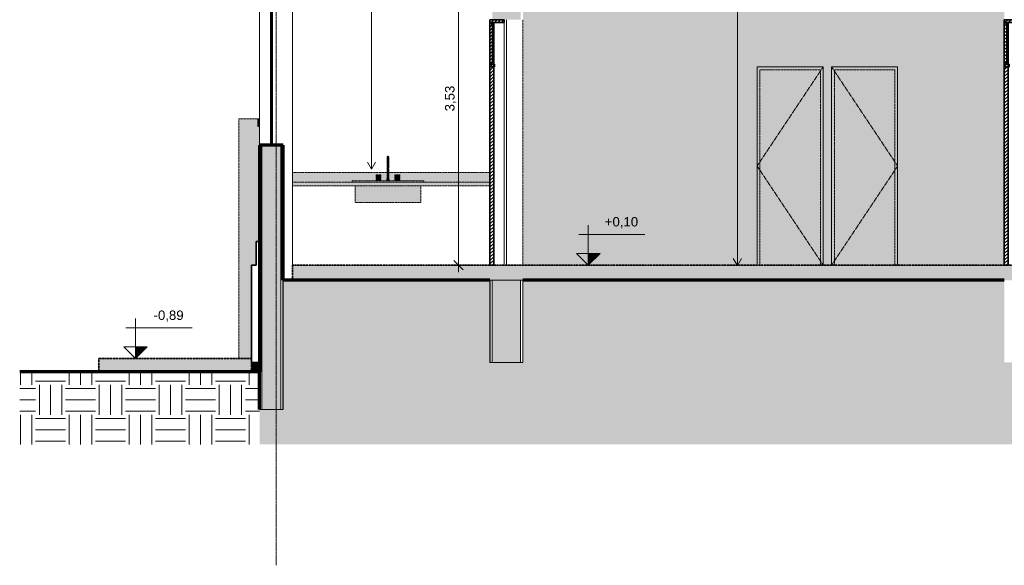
# Model space of a CAD drawing. Header units: millimetres. Extents: x -32613 to 52917, y -2150 to 8528.
# Tile 1 of 256: x -32613 to -22181, y -2150 to 3630. Entities that reach past the tile are written whole.
import ezdxf

# ---------------------------------------------------------------- set-up
doc = ezdxf.new("R2010")
doc.units = ezdxf.units.MM
doc.linetypes.add('_Tracejado médio', pattern=[4, 3, -1])
doc.linetypes.add('_Traço - ponto', pattern=[16, 12, -2, 0, -2])
for name, color, linetype, lineweight in [('A-ANNO-DIMS', 211, 'Continuous', 9), ('A-ANNO-DIMS-50', 211, 'Continuous', 9), ('A-DOOR', 31, 'Continuous', 25), ('A-DOOR-FRAM', 31, 'Continuous', 25), ('A-FLOR', 192, 'Continuous', 18), ('A-FLOR-PATT', 8, 'Continuous', 25), ('A-GENM', 13, 'Continuous', 18), ('A-GLAZ', 151, 'Continuous', 18), ('A-WALL', 113, 'Continuous', 25), ('A-WALL-PATT', 111, 'Continuous', 70), ('G-ANNO-DIMS', 111, 'Continuous', 9), ('G-ANNO-TEXT', 231, 'Continuous', 9), ('I-WALL', 2, 'Continuous', 25), ('P-SANR-FIXT', 6, 'Continuous', 25), ('Q-CASE', 31, 'Continuous', 25), ('S-GRID', 1, 'Continuous', 9)]:
    doc.layers.add(name, color=color, linetype=linetype, lineweight=lineweight)
doc.styles.add('Arial_3', font='arial.ttf', dxfattribs={"height": 100})
doc.dimstyles.new('Diagonal_-_2_0mm_Arial', dxfattribs={"dimscale": 304.8, "dimtxt": 102.02594, "dimasz": 0.328084, "dimexe": 0.246063, "dimexo": 0.0625, "dimgap": 0.024606, "dimtad": 1, "dimlfac": 0.001, "dimrnd": 0.01, "dimzin": 0, "dimdsep": 46, "dimtxsty": 'Arial_3', "dimblk1": 'OBLIQUE', "dimblk2": 'OBLIQUE', "dimsah": 1, "dimcen": 0.09, "dimdle": 0.246063, "dimadec": 0, "dimazin": 0, "dimtfac": 1, "dimtdec": 4, "dimtix": 1, "dimtmove": 0, "dimatfit": 3, "dimfxl": 0.492126, "dimfxlon": 1, "dimtvp": 1, "dimtolj": 1, "dimtzin": 0, "dimarcsym": 2})
pattern_1 = [(45, (-13711.87, 3294.04), (-17.67767, 17.67767), [])]
pattern_2 = [(0, (-13711.87, 3294.04), (317.5, 317.5), [317.5, -317.5]), (0, (-13711.87, 3413.1), (317.5, 317.5), [317.5, -317.5]), (0, (-13711.87, 3532.16), (317.5, 317.5), [317.5, -317.5]), (90, (-13672.18, 3571.85), (-317.5, 317.5), [317.5, -317.5]), (90, (-13553.12, 3571.85), (-317.5, 317.5), [317.5, -317.5]), (90, (-13434.06, 3571.85), (-317.5, 317.5), [317.5, -317.5])]

# ---------------------------------------------------------------- blocks, each defined once
blk = doc.blocks.new('PORTA - Simples - 0_70 x 2_10-3911888-CORTE A - MANTER _ DEMOLIR')
at = {"layer": 'A-DOOR', "linetype": '_Tracejado médio', "lineweight": 18}
blk.add_hatch(color=41, dxfattribs=at).paths.add_polyline_path([(-23341, 1030), (-23341, 3100), (-23981, 3100), (-23981, 1030)], flags=0)
at = {"layer": 'A-DOOR-FRAM', "linetype": '_Tracejado médio', "lineweight": 18}
blk.add_hatch(color=41, dxfattribs=at).paths.add_polyline_path([(-23311, 1030), (-23311, 3130), (-24011, 3130), (-24011, 1030), (-23981, 1030), (-23981, 3100), (-23341, 3100), (-23341, 1030)], flags=0)
at = {"layer": 'A-DOOR', "color": 30, "linetype": '_Tracejado médio', "lineweight": 18}
for p in [(-24011, 3130), (-24011, 1030)]:
    blk.add_line(p, (-23311, 2080), dxfattribs=at)
at = {"layer": 'A-DOOR-FRAM', "color": 30, "linetype": '_Tracejado médio', "lineweight": 18}
for p, q in [((-23311, 3130), (-24011, 3130)), ((-24011, 3130), (-24011, 1030)), ((-23311, 1030), (-23311, 3130)), ((-23981, 1030), (-23981, 3100)), ((-23981, 3100), (-23341, 3100)), ((-23341, 3100), (-23341, 1030))]:
    blk.add_line(p, q, dxfattribs=at)
blk = doc.blocks.new('PORTA - Simples - 0_70 x 2_10-3911887-CORTE A - MANTER _ DEMOLIR')
at = {"layer": 'A-DOOR', "linetype": '_Tracejado médio', "lineweight": 18}
blk.add_hatch(color=41, dxfattribs=at).paths.add_polyline_path([(-24241, 1030), (-24130, 1030), (-24130, 3100), (-24770, 3100), (-24770, 1030)], flags=0)
at = {"layer": 'A-DOOR-FRAM', "linetype": '_Tracejado médio', "lineweight": 18}
blk.add_hatch(color=41, dxfattribs=at).paths.add_polyline_path([(-24770, 1030), (-24770, 3100), (-24130, 3100), (-24130, 1030), (-24100, 1030), (-24100, 3130), (-24800, 3130), (-24800, 1030)], flags=0)
at = {"layer": 'A-DOOR', "color": 30, "linetype": '_Tracejado médio', "lineweight": 18}
for p in [(-24100, 3130), (-24100, 1030)]:
    blk.add_line(p, (-24800, 2080), dxfattribs=at)
at = {"layer": 'A-DOOR-FRAM', "color": 30, "linetype": '_Tracejado médio', "lineweight": 18}
for p, q in [((-24100, 3130), (-24800, 3130)), ((-24800, 3130), (-24800, 1030)), ((-24100, 1030), (-24100, 3130)), ((-24770, 1030), (-24770, 3100)), ((-24770, 3100), (-24130, 3100)), ((-24130, 3100), (-24130, 1030))]:
    blk.add_line(p, q, dxfattribs=at)
blk = doc.blocks.new('porta dupla - P01 - 1_28 x 2_60 m-4336729-CORTE A - MANTER _ DEMOLIR')
at = {"layer": 'A-DOOR', "lineweight": 18}
h = blk.add_hatch(dxfattribs=at)
h.set_pattern_fill('FP_1', color=256, style=0, pattern_type=2)
h.set_pattern_definition(pattern_1)
h.paths.add_polyline_path([(-22031, 3600), (-22031, 3630), (-22181, 3630), (-22181, 3600)], flags=0)
h = blk.add_hatch(dxfattribs=at)
h.set_pattern_fill('FP_1', color=256, style=0, pattern_type=2)
h.set_pattern_definition(pattern_1)
h.paths.add_polyline_path([(-22141, 1030), (-22141, 3600), (-22181, 3600), (-22181, 1030)], flags=0)
h = blk.add_hatch(dxfattribs=at)
h.set_pattern_fill('FP_1', color=256, style=0, pattern_type=2)
h.set_pattern_definition(pattern_1)
h.paths.add_polyline_path([(-22141, 3160), (-22141, 3180), (-22161, 3180), (-22161, 3160)], flags=0)
h.paths.add_polyline_path([(-22161, 3580), (-22141, 3580), (-22141, 3600), (-22161, 3600)], flags=0)
h = blk.add_hatch(dxfattribs=at)
h.set_pattern_fill('FP_1', color=256, style=0, pattern_type=2)
h.set_pattern_definition(pattern_1)
h.paths.add_polyline_path([(-22131, 3130), (-22131, 3160), (-22181, 3160), (-22181, 3130)], flags=0)
at = {"layer": 'A-DOOR', "lineweight": 35}
for p, q in [((-22181, 3630), (-22181, 3600)), ((-22031, 3630), (-22181, 3630)), ((-22181, 3600), (-22031, 3600)), ((-22141, 3600), (-22181, 3600)), ((-22181, 3600), (-22181, 1030)), ((-22161, 3600), (-22161, 3580)), ((-22141, 3600), (-22161, 3600)), ((-22161, 3580), (-22141, 3580)), ((-22155, 3580), (-22155, 3180)), ((-22147, 3580), (-22155, 3580)), ((-22147, 3180), (-22147, 3580)), ((-22141, 1030), (-22141, 3600)), ((-22141, 3580), (-22141, 3600)), ((-22031, 3600), (-22031, 3630)), ((-22131, 3160), (-22181, 3160)), ((-22181, 3160), (-22181, 3130)), ((-22181, 3130), (-22131, 3130)), ((-22161, 3180), (-22161, 3160)), ((-22141, 3180), (-22161, 3180)), ((-22161, 3160), (-22141, 3160)), ((-22155, 3180), (-22147, 3180)), ((-22141, 3160), (-22141, 3180)), ((-22131, 3130), (-22131, 3160)), ((-22181, 1030), (-22141, 1030))]:
    blk.add_line(p, q, dxfattribs=at)
at = {"layer": 'A-DOOR', "lineweight": 18}
blk.add_line((-22031, 3600), (-22031, 1030), dxfattribs=at)
blk = doc.blocks.new('porta dupla - P01 - 1_12 x 2_60 m-4336732-CORTE A - MANTER _ DEMOLIR')
at = {"layer": 'A-DOOR', "lineweight": 18}
h = blk.add_hatch(dxfattribs=at)
h.set_pattern_fill('FP_1', color=256, style=0, pattern_type=2)
h.set_pattern_definition(pattern_1)
h.paths.add_polyline_path([(-27481, 3600), (-27481, 3630), (-27631, 3630), (-27631, 3600)], flags=0)
h = blk.add_hatch(dxfattribs=at)
h.set_pattern_fill('FP_1', color=256, style=0, pattern_type=2)
h.set_pattern_definition(pattern_1)
h.paths.add_polyline_path([(-27591, 1030), (-27591, 3600), (-27631, 3600), (-27631, 1030)], flags=0)
h = blk.add_hatch(dxfattribs=at)
h.set_pattern_fill('FP_1', color=256, style=0, pattern_type=2)
h.set_pattern_definition(pattern_1)
h.paths.add_polyline_path([(-27611, 3160), (-27591, 3160), (-27591, 3180), (-27611, 3180)], flags=0)
h.paths.add_polyline_path([(-27591, 3580), (-27591, 3600), (-27611, 3600), (-27611, 3580)], flags=0)
h = blk.add_hatch(dxfattribs=at)
h.set_pattern_fill('FP_1', color=256, style=0, pattern_type=2)
h.set_pattern_definition(pattern_1)
h.paths.add_polyline_path([(-27581, 3130), (-27581, 3160), (-27631, 3160), (-27631, 3130)], flags=0)
at = {"layer": 'A-DOOR', "lineweight": 35}
for p, q in [((-27631, 3630), (-27631, 3600)), ((-27481, 3630), (-27631, 3630)), ((-27631, 3600), (-27481, 3600)), ((-27591, 3600), (-27631, 3600)), ((-27631, 3600), (-27631, 1030)), ((-27611, 3600), (-27611, 3580)), ((-27591, 3600), (-27611, 3600)), ((-27611, 3580), (-27591, 3580)), ((-27605, 3580), (-27605, 3180)), ((-27597, 3580), (-27605, 3580)), ((-27597, 3180), (-27597, 3580)), ((-27591, 1030), (-27591, 3600)), ((-27591, 3580), (-27591, 3600)), ((-27481, 3600), (-27481, 3630)), ((-27581, 3160), (-27631, 3160)), ((-27631, 3160), (-27631, 3130)), ((-27631, 3130), (-27581, 3130)), ((-27611, 3180), (-27611, 3160)), ((-27591, 3180), (-27611, 3180)), ((-27611, 3160), (-27591, 3160)), ((-27605, 3180), (-27597, 3180)), ((-27591, 3160), (-27591, 3180)), ((-27581, 3130), (-27581, 3160)), ((-27631, 1030), (-27591, 1030))]:
    blk.add_line(p, q, dxfattribs=at)
at = {"layer": 'A-DOOR', "lineweight": 18}
blk.add_line((-27481, 3600), (-27481, 1030), dxfattribs=at)
blk = doc.blocks.new('Topo da bancada com pia_0001 - Profundidade 600mm-3915274-CORTE A - MANTER _ DEMOLIR')
at = {"layer": 'Q-CASE', "linetype": '_Tracejado médio', "lineweight": 18}
h = blk.add_hatch(color=41, dxfattribs=at)
h.paths.add_polyline_path([(-27631, 1910), (-27631, 2012), (-28702, 2012), (-28702, 1948), (-28699, 1948), (-28699, 1923), (-28637, 1923), (-28637, 1986), (-28586, 1986), (-28586, 1923), (-28331, 1923), (-28331, 1910), (-27829, 1910)], flags=0)
h.paths.add_polyline_path([(-29091, 1910), (-29091, 1923), (-28837, 1923), (-28837, 1986), (-28786, 1986), (-28786, 1923), (-28724, 1923), (-28724, 1948), (-28721, 1948), (-28721, 2012), (-29721, 2012), (-29721, 1910), (-29099, 1910)], flags=0)
blk.add_hatch(color=41, dxfattribs=at).paths.add_polyline_path([(-29721, 1870), (-27631, 1870), (-27631, 1910), (-29721, 1910)], flags=0)
at = {"layer": 'Q-CASE', "color": 30, "linetype": '_Tracejado médio', "lineweight": 18}
for p, q in [((-29721, 2012), (-28721, 2012)), ((-28702, 2012), (-27631, 2012)), ((-29721, 1910), (-27631, 1910)), ((-27631, 1870), (-29721, 1870))]:
    blk.add_line(p, q, dxfattribs=at)
blk = doc.blocks.new('M_Pia da cozinha-Simples - 760 x 535 mm-3023114-CORTE A - MANTER _ DEMOLIR')
at = {"layer": 'P-SANR-FIXT', "linetype": '_Tracejado médio', "lineweight": 18}
for points in [[(-28711, 2110), (-28711, 2183), (-28716, 2182), (-28719, 2179), (-28721, 2176), (-28721, 2170), (-28721, 2154), (-28721, 2110), (-28716, 2110)], [(-28721, 2075), (-28711, 2075), (-28711, 2110), (-28721, 2110), (-28721, 2086)], [(-28711, 2110), (-28702, 2110), (-28702, 2150), (-28702, 2165), (-28702, 2176), (-28704, 2179), (-28707, 2182), (-28711, 2183), (-28711, 2129)], [(-28711, 2075), (-28702, 2075), (-28702, 2110), (-28711, 2110), (-28711, 2086)], [(-28792, 1923), (-28786, 1923), (-28786, 1986), (-28837, 1986), (-28837, 1923), (-28796, 1923)], [(-28714, 1948), (-28711, 1948), (-28711, 2075), (-28721, 2075), (-28721, 1948), (-28716, 1948)], [(-28709, 1948), (-28702, 1948), (-28702, 2075), (-28711, 2075), (-28711, 1948)], [(-28631, 1923), (-28586, 1923), (-28586, 1986), (-28637, 1986), (-28637, 1923), (-28634, 1923)], [(-28331, 1910), (-28331, 1923), (-29091, 1923), (-29091, 1910), (-28352, 1910)], [(-28699, 1923), (-28699, 1948), (-28724, 1948), (-28724, 1923), (-28700, 1923)], [(-29034, 1694), (-29002, 1694), (-29002, 1870), (-29060, 1870), (-29060, 1694), (-29043, 1694)], [(-29002, 1694), (-28420, 1694), (-28420, 1870), (-29002, 1870), (-29002, 1742)], [(-28420, 1694), (-28363, 1694), (-28364, 1870), (-28420, 1870), (-28420, 1742)]]:
    blk.add_hatch(color=41, dxfattribs=at).paths.add_polyline_path(points, flags=0)
at = {"layer": 'P-SANR-FIXT', "color": 30, "linetype": '_Tracejado médio', "lineweight": 18}
for p, q in [((-28721, 2110), (-28721, 1948)), ((-28721, 2110), (-28721, 2075)), ((-28702, 1948), (-28702, 2110)), ((-28702, 2075), (-28702, 2110)), ((-28837, 1986), (-28837, 1923)), ((-28837, 1986), (-28786, 1986)), ((-28786, 1923), (-28786, 1986)), ((-28711, 2075), (-28721, 2075)), ((-28702, 2075), (-28711, 2075)), ((-28637, 1986), (-28637, 1923)), ((-28637, 1986), (-28586, 1986)), ((-28586, 1923), (-28586, 1986)), ((-29091, 1923), (-28331, 1923)), ((-29091, 1923), (-29091, 1910)), ((-28724, 1948), (-28724, 1923)), ((-28724, 1948), (-28699, 1948)), ((-28699, 1923), (-28699, 1948)), ((-28331, 1923), (-28331, 1910)), ((-29060, 1870), (-29060, 1694)), ((-28363, 1694), (-28363, 1870)), ((-29002, 1694), (-29060, 1694)), ((-28420, 1694), (-29002, 1694)), ((-28363, 1694), (-28420, 1694))]:
    blk.add_line(p, q, dxfattribs=at)
at = {"layer": 'P-SANR-FIXT', "color": 30, "linetype": '_Tracejado médio', "lineweight": 18, "flags": 128}
for points in [[(-28721, 2174), (-28721, 2174), (-28721, 2174), (-28721, 2175), (-28721, 2175), (-28721, 2175), (-28721, 2176), (-28721, 2176), (-28720, 2177), (-28720, 2177), (-28720, 2177), (-28720, 2178), (-28720, 2178), (-28720, 2178), (-28719, 2179), (-28719, 2179), (-28719, 2179), (-28719, 2180), (-28719, 2180), (-28718, 2180), (-28718, 2180), (-28718, 2181), (-28717, 2181), (-28717, 2181), (-28717, 2181), (-28717, 2182), (-28716, 2182), (-28716, 2182), (-28716, 2182), (-28715, 2182), (-28715, 2182), (-28714, 2183), (-28714, 2183), (-28714, 2183), (-28713, 2183), (-28713, 2183), (-28713, 2183), (-28712, 2183), (-28712, 2183), (-28711, 2183), (-28711, 2183)], [(-28721, 2110), (-28721, 2113), (-28721, 2115), (-28721, 2118), (-28721, 2120), (-28721, 2123), (-28721, 2125), (-28721, 2128), (-28721, 2130), (-28721, 2132), (-28721, 2135), (-28721, 2137), (-28721, 2139), (-28721, 2142), (-28721, 2144), (-28721, 2146), (-28721, 2148), (-28721, 2150), (-28721, 2152), (-28721, 2154), (-28721, 2156), (-28721, 2157), (-28721, 2159), (-28721, 2161), (-28721, 2162), (-28721, 2163), (-28721, 2165), (-28721, 2166), (-28721, 2167), (-28721, 2168), (-28721, 2169), (-28721, 2170), (-28721, 2171), (-28721, 2172), (-28721, 2172), (-28721, 2173), (-28721, 2173), (-28721, 2173), (-28721, 2173), (-28721, 2174), (-28721, 2174)], [(-28721, 2174), (-28721, 2173), (-28721, 2173), (-28721, 2173), (-28721, 2173), (-28721, 2172), (-28721, 2172), (-28721, 2171), (-28721, 2170), (-28721, 2169), (-28721, 2169), (-28721, 2167), (-28721, 2166), (-28721, 2165), (-28721, 2164), (-28721, 2162), (-28721, 2161), (-28721, 2159), (-28721, 2158), (-28721, 2156), (-28721, 2154), (-28721, 2152), (-28721, 2150), (-28721, 2148), (-28721, 2146), (-28721, 2144), (-28721, 2142), (-28721, 2140), (-28721, 2138), (-28721, 2135), (-28721, 2133), (-28721, 2131), (-28721, 2128), (-28721, 2126), (-28721, 2123), (-28721, 2121), (-28721, 2118), (-28721, 2116), (-28721, 2113), (-28721, 2111), (-28721, 2110)], [(-28711, 2183), (-28711, 2183), (-28711, 2183), (-28710, 2183), (-28710, 2183), (-28709, 2183), (-28709, 2183), (-28709, 2183), (-28708, 2183), (-28708, 2182), (-28708, 2182), (-28707, 2182), (-28707, 2182), (-28707, 2182), (-28706, 2182), (-28706, 2181), (-28706, 2181), (-28705, 2181), (-28705, 2181), (-28705, 2180), (-28705, 2180), (-28704, 2180), (-28704, 2180), (-28704, 2179), (-28704, 2179), (-28703, 2179), (-28703, 2178), (-28703, 2178), (-28703, 2178), (-28703, 2177), (-28703, 2177), (-28702, 2177), (-28702, 2176), (-28702, 2176), (-28702, 2176), (-28702, 2175), (-28702, 2175), (-28702, 2174), (-28702, 2174), (-28702, 2174), (-28702, 2174)], [(-28702, 2174), (-28702, 2173), (-28702, 2173), (-28702, 2173), (-28702, 2173), (-28702, 2172), (-28702, 2172), (-28702, 2171), (-28702, 2170), (-28702, 2169), (-28702, 2169), (-28702, 2167), (-28702, 2166), (-28702, 2165), (-28702, 2164), (-28702, 2162), (-28702, 2161), (-28702, 2159), (-28702, 2158), (-28702, 2156), (-28702, 2154), (-28702, 2152), (-28702, 2150), (-28702, 2148), (-28702, 2146), (-28702, 2144), (-28702, 2142), (-28702, 2140), (-28702, 2138), (-28702, 2135), (-28702, 2133), (-28702, 2131), (-28702, 2128), (-28702, 2126), (-28702, 2123), (-28702, 2121), (-28702, 2118), (-28702, 2116), (-28702, 2113), (-28702, 2111), (-28702, 2110)], [(-28702, 2110), (-28702, 2113), (-28702, 2115), (-28702, 2118), (-28702, 2120), (-28702, 2123), (-28702, 2125), (-28702, 2128), (-28702, 2130), (-28702, 2132), (-28702, 2135), (-28702, 2137), (-28702, 2139), (-28702, 2142), (-28702, 2144), (-28702, 2146), (-28702, 2148), (-28702, 2150), (-28702, 2152), (-28702, 2154), (-28702, 2156), (-28702, 2157), (-28702, 2159), (-28702, 2161), (-28702, 2162), (-28702, 2163), (-28702, 2165), (-28702, 2166), (-28702, 2167), (-28702, 2168), (-28702, 2169), (-28702, 2170), (-28702, 2171), (-28702, 2172), (-28702, 2172), (-28702, 2173), (-28702, 2173), (-28702, 2173), (-28702, 2173), (-28702, 2174), (-28702, 2174)]]:
    blk.add_lwpolyline(points, dxfattribs=at)
blk = doc.blocks.new('Janelas_J2 e J4 - J03 - 1_2 x 1_45-4330368-CORTE A - MANTER _ DEMOLIR')
at = {"layer": 'A-GLAZ', "lineweight": 25}
for p, q in [((-29956, 3750), (-29956, 3730)), ((-29936, 3750), (-29956, 3750)), ((-29956, 3730), (-29936, 3730)), ((-29950, 3730), (-29950, 2320)), ((-29942, 3730), (-29950, 3730)), ((-29942, 2320), (-29942, 3730)), ((-29936, 3730), (-29936, 3750)), ((-29956, 3512), (-29956, 3492)), ((-29936, 3512), (-29956, 3512)), ((-29956, 3492), (-29936, 3492)), ((-29936, 3492), (-29936, 3512)), ((-29956, 3273), (-29956, 3253)), ((-29936, 3273), (-29956, 3273)), ((-29956, 3253), (-29936, 3253)), ((-29936, 3253), (-29936, 3273)), ((-29956, 3035), (-29956, 3015)), ((-29936, 3035), (-29956, 3035)), ((-29936, 3015), (-29936, 3035)), ((-29956, 3015), (-29936, 3015)), ((-29956, 2797), (-29956, 2777)), ((-29936, 2797), (-29956, 2797)), ((-29956, 2777), (-29936, 2777)), ((-29936, 2777), (-29936, 2797)), ((-29956, 2558), (-29956, 2538)), ((-29936, 2558), (-29956, 2558)), ((-29956, 2538), (-29936, 2538)), ((-29936, 2538), (-29936, 2558)), ((-29956, 2320), (-29956, 2300)), ((-29936, 2320), (-29956, 2320)), ((-29956, 2300), (-29936, 2300)), ((-29950, 2320), (-29942, 2320)), ((-29936, 2300), (-29936, 2320))]:
    blk.add_line(p, q, dxfattribs=at)
at = {"layer": 'A-GLAZ'}
for p, q in [((-29956, 3512), (-29956, 3730)), ((-29936, 3730), (-29936, 3512)), ((-29956, 3273), (-29956, 3492)), ((-29936, 3492), (-29936, 3273)), ((-29956, 3035), (-29956, 3253)), ((-29936, 3253), (-29936, 3035)), ((-29956, 2797), (-29956, 3015)), ((-29936, 3015), (-29936, 2797)), ((-29956, 2558), (-29956, 2777)), ((-29936, 2777), (-29936, 2558)), ((-29956, 2320), (-29956, 2538)), ((-29936, 2320), (-29936, 2538))]:
    blk.add_line(p, q, dxfattribs=at)
blk = doc.blocks.new('Embasamento - Embasamento-4325691-CORTE A - MANTER _ DEMOLIR')
at = {"layer": 'A-GENM', "lineweight": 35}
for p, q in [((-30071, 1280), (-30106, 1280)), ((-30106, 1280), (-30106, 1030)), ((-30071, 0), (-30071, 1280)), ((-30106, 1030), (-30156, 1030)), ((-30156, 1030), (-30156, 0)), ((-30156, 0), (-30071, 0))]:
    blk.add_line(p, q, dxfattribs=at)
blk = doc.blocks.new('Spot Elevations - Spot elevation - Corte-10531-CORTE A - MANTER _ DEMOLIR')
at = {"layer": 'G-ANNO-DIMS'}
blk.add_hatch(color=256, dxfattribs=at).paths.add_polyline_path([(-31261, 165), (-31386, 40), (-31386, 165)], flags=0)
for p, q in [((-31386, 165), (-31386, 465)), ((-30787, 365), (-31487, 365)), ((-31511, 165), (-31261, 165)), ((-31386, 40), (-31511, 165)), ((-31511, 165), (-31261, 165)), ((-31261, 165), (-31386, 40)), ((-31386, 40), (-31386, 165)), ((-31386, 165), (-31386, 40))]:
    blk.add_line(p, q, dxfattribs=at)
blk = doc.blocks.new('DIMBLOCK1-CORTE A - MANTER _ DEMOLIR')
at = {"layer": 'A-ANNO-DIMS-50', "lineweight": 18}
for p, q in [((-27964, 4560), (-28014, 4610)), ((-27964, 4560), (-27914, 4510)), ((-27964, 1030), (-28014, 1080)), ((-27964, 1030), (-27914, 980))]:
    blk.add_line(p, q, dxfattribs=at)
at = {"layer": 'A-ANNO-DIMS-50'}
for p, q in [((-27964, 4635), (-27964, 955)), ((-27814, 4560), (-28039, 4560)), ((-27964, 4560), (-27814, 4560)), ((-27814, 1030), (-28039, 1030)), ((-27964, 1030), (-27814, 1030))]:
    blk.add_line(p, q, dxfattribs=at)
at = {"layer": 'A-ANNO-DIMS-50', "color": 0, "insert": (-28106, 2659), "char_height": 100, "width": 325.65, "attachment_point": 1, "rotation": 90, "line_spacing_factor": 0.941778, "style": 'Arial_3'}
blk.add_mtext('3,53', dxfattribs=at)
blk = doc.blocks.new('_Oblique')
at = {"color": 0, "linetype": 'ByBlock', "lineweight": -2}
blk.add_line((-0.5, -0.5), (0.5, 0.5), dxfattribs=at)

msp = doc.modelspace()

# ---------------------------------------------------------------- hatches: boundary and pattern name
at = {"layer": 'A-FLOR'}
msp.add_hatch(color=254, dxfattribs=at).paths.add_polyline_path([(-30071.115, -100), (-30071.115, 0), (-30156.115, 0), (-30156.115, -100)], flags=0)
at = {"layer": 'A-FLOR-PATT', "lineweight": 18}
for points in [[(-19456.987, 870), (-6771.115, 870), (-6771.115, 1030), (-29721.115, 1030), (-29721.115, 870), (-20652.957, 870)], [(-31775.802, -100), (-30156.115, -100), (-30156.115, 40), (-31775.802, 40)]]:
    msp.add_hatch(color=21, dxfattribs=at).paths.add_polyline_path(points, flags=0)
h = msp.add_hatch(dxfattribs=at)
h.set_pattern_fill('FP_3', color=256, style=0, pattern_type=2)
h.set_pattern_definition(pattern_2)
h.paths.add_polyline_path([(-12281.166, -869.772), (3348.885, -869.772), (3348.885, -140), (2998.885, -140), (2998.885, 870), (-1501.115, 870), (-1501.115, 0), (-1701.115, 0), (-1701.115, 870), (-6421.115, 870), (-6421.115, 0), (-6771.115, 0), (-6771.115, 870), (-10271.115, 870), (-10271.115, 0), (-10621.115, 0), (-10621.115, 870), (-17691.115, 870), (-17691.115, 0), (-18041.115, 0), (-18041.115, 870), (-21831.115, 870), (-21831.115, 0), (-22181.115, 0), (-22181.115, 870), (-27281.115, 870), (-27281.115, 0), (-27631.115, 0), (-27631.115, 870), (-29821.115, 870), (-29821.115, -500), (-30071.115, -500), (-30071.115, -869.772), (-13477.136, -869.772)], flags=0)
h = msp.add_hatch(dxfattribs=at)
h.set_pattern_fill('FP_3', color=256, style=0, pattern_type=2)
h.set_pattern_definition(pattern_2)
h.paths.add_polyline_path([(-30220.718, -869.772), (-30071.115, -869.772), (-30071.115, -100), (-32612.659, -100), (-32612.659, -869.772)], flags=0)
at = {"layer": 'A-WALL'}
for points in [[(-30156.115, 40), (-30156.115, 1030), (-30106.115, 1030), (-30106.115, 1280), (-30091.115, 1280), (-30091.115, 2580), (-30291.115, 2580), (-30291.115, 40), (-30220.718, 40)], [(-30091.115, 1280), (-30071.115, 1280), (-30071.115, 2500), (-30091.115, 2500), (-30091.115, 1329.644)]]:
    msp.add_hatch(color=254, dxfattribs=at).paths.add_polyline_path(points, flags=0)
at = {"layer": 'A-WALL', "lineweight": 18}
msp.add_hatch(color=41, dxfattribs=at).paths.add_polyline_path([(-30071.115, 2500), (-30071.115, 2580), (-30091.115, 2580), (-30091.115, 2500)], flags=0)
at = {"layer": 'A-WALL-PATT'}
h = msp.add_hatch(color=256, dxfattribs=at)
h.paths.add_polyline_path([(-27606.115, 0), (-27306.115, 0), (-27306.115, 870), (-27606.115, 870), (-27606.115, 229.936)], flags=0)
h.paths.add_polyline_path([(-27306.115, 3630), (-27306.115, 5048.7), (-27606.115, 5048.7), (-27606.115, 3630)], flags=0)
msp.add_hatch(color=256, dxfattribs=at).paths.add_polyline_path([(-29846.115, -500), (-29846.115, 2300), (-30046.115, 2300), (-30046.115, -500)], flags=0)
at = {"layer": 'I-WALL', "lineweight": 18}
msp.add_hatch(color=41, dxfattribs=at).paths.add_polyline_path([(-27281.115, 1030), (-24799.615, 1030), (-24799.615, 3130), (-24099.615, 3130), (-24099.615, 1030), (-24011.115, 1030), (-24011.115, 3130), (-23311.115, 3130), (-23311.115, 1030), (-22181.115, 1030), (-22181.115, 4610), (-27281.115, 4610), (-27281.115, 1329.644)], flags=0)

# ---------------------------------------------------------------- linework, layer by layer
at = {"layer": 'A-FLOR', "color": 40, "linetype": '_Tracejado médio', "lineweight": 35}
for p, q in [((-6771.115, 1030), (-29721.115, 1030)), ((-29721.115, 1030), (-29721.115, 870)), ((-29721.115, 870), (-27631.115, 870)), ((-27281.115, 870), (-22181.115, 870)), ((-30156.115, 40), (-31775.802, 40)), ((-31775.802, 40), (-31775.802, -100)), ((-30156.115, -100), (-30156.115, 40)), ((-31775.802, -100), (-30156.115, -100))]:
    msp.add_line(p, q, dxfattribs=at)
at = {"layer": 'A-FLOR', "lineweight": 70}
for p, q in [((-27631.115, 870), (-29821.115, 870)), ((-22181.115, 870), (-27281.115, 870)), ((-30071.115, -100), (-32612.659, -100)), ((-30071.115, -500), (-30071.115, -100))]:
    msp.add_line(p, q, dxfattribs=at)
at = {"layer": 'A-FLOR', "color": 30, "linetype": '_Tracejado médio'}
msp.add_line((-27631.115, 870), (-27281.115, 870), dxfattribs=at)
at = {"layer": 'A-WALL', "lineweight": 18}
for p, q in [((-30071.115, 2300), (-30071.115, 3750)), ((-29721.115, 3750), (-29721.115, 1030)), ((-27456.115, 3630), (-27456.115, 1030)), ((-30068.615, 2300), (-30068.615, -500)), ((-30046.115, 2300), (-30046.115, -500)), ((-29846.115, 2300), (-29846.115, -500)), ((-29823.615, 2300), (-29823.615, -500)), ((-29821.115, -500), (-29821.115, 870)), ((-27631.115, 870), (-27631.115, 0)), ((-27281.115, 870), (-27631.115, 870)), ((-27628.615, 870), (-27628.615, 0)), ((-27606.115, 870), (-27606.115, 0)), ((-27306.115, 870), (-27306.115, 0)), ((-27283.615, 870), (-27283.615, 0)), ((-27281.115, 0), (-27281.115, 870)), ((-27631.115, 0), (-27281.115, 0)), ((-30071.115, -500), (-29821.115, -500))]:
    msp.add_line(p, q, dxfattribs=at)
at = {"layer": 'A-WALL', "color": 30, "linetype": '_Tracejado médio', "lineweight": 18}
for p, q in [((-30291.115, 40), (-30291.115, 2580)), ((-30291.115, 2580), (-30071.115, 2580)), ((-30091.115, 2580), (-30091.115, 2500)), ((-30071.115, 2500), (-30091.115, 2500))]:
    msp.add_line(p, q, dxfattribs=at)
at = {"layer": 'A-WALL', "lineweight": 70}
for p, q in [((-30071.115, 2300), (-30071.115, -100)), ((-29821.115, 2300), (-30071.115, 2300)), ((-29821.115, 870), (-29821.115, 2300))]:
    msp.add_line(p, q, dxfattribs=at)
at = {"layer": 'G-ANNO-TEXT', "color": 7}
for p, q in [((-28885.101, 2046.573), (-28885.101, 7512.515)), ((-25009.236, 1025.865), (-25009.236, 7512.515)), ((-28885.101, 2046.573), (-28928.402, 2121.573)), ((-28885.101, 2046.573), (-28841.8, 2121.573)), ((-25009.236, 1025.865), (-25052.537, 1100.865)), ((-25009.236, 1025.865), (-24965.935, 1100.865))]:
    msp.add_line(p, q, dxfattribs=at)
at = {"layer": 'I-WALL', "color": 30, "linetype": '_Tracejado médio', "lineweight": 18}
for p, q in [((-27281.115, 3630), (-27281.115, 1030)), ((-24799.615, 1030), (-24799.615, 3130)), ((-24799.615, 3130), (-24099.615, 3130)), ((-24099.615, 3130), (-24099.615, 1030)), ((-24011.115, 1030), (-24011.115, 3130)), ((-24011.115, 3130), (-23311.115, 3130)), ((-23311.115, 3130), (-23311.115, 1030))]:
    msp.add_line(p, q, dxfattribs=at)
at = {"layer": 'S-GRID', "linetype": '_Traço - ponto'}
msp.add_line((-29896.115, -2149.581), (-29896.115, 8028.481), dxfattribs=at)

# ---------------------------------------------------------------- block references
at = {"layer": 'A-DOOR', "lineweight": 18}
for name in ['porta dupla - P01 - 1_12 x 2_60 m-4336732-CORTE A - MANTER _ DEMOLIR', 'porta dupla - P01 - 1_28 x 2_60 m-4336729-CORTE A - MANTER _ DEMOLIR']:
    msp.add_blockref(name, (0, 0), dxfattribs=at)
at = {"layer": 'A-DOOR', "color": 30, "linetype": '_Tracejado médio', "lineweight": 18}
for name in ['PORTA - Simples - 0_70 x 2_10-3911887-CORTE A - MANTER _ DEMOLIR', 'PORTA - Simples - 0_70 x 2_10-3911888-CORTE A - MANTER _ DEMOLIR']:
    msp.add_blockref(name, (0, 0), dxfattribs=at)
at = {"layer": 'A-GENM'}
msp.add_blockref('Embasamento - Embasamento-4325691-CORTE A - MANTER _ DEMOLIR', (0, 0), dxfattribs=at)
at = {"layer": 'A-GLAZ'}
msp.add_blockref('Janelas_J2 e J4 - J03 - 1_2 x 1_45-4330368-CORTE A - MANTER _ DEMOLIR', (0, 0), dxfattribs=at)
at = {"layer": 'G-ANNO-DIMS'}
for p in [(4797.634, 990), (0, 0)]:
    msp.add_blockref('Spot Elevations - Spot elevation - Corte-10531-CORTE A - MANTER _ DEMOLIR', p, dxfattribs=at)
at = {"layer": 'P-SANR-FIXT', "color": 30, "linetype": '_Tracejado médio', "lineweight": 18}
msp.add_blockref('M_Pia da cozinha-Simples - 760 x 535 mm-3023114-CORTE A - MANTER _ DEMOLIR', (0, 0), dxfattribs=at)
at = {"layer": 'Q-CASE', "color": 30, "linetype": '_Tracejado médio', "lineweight": 18}
msp.add_blockref('Topo da bancada com pia_0001 - Profundidade 600mm-3915274-CORTE A - MANTER _ DEMOLIR', (0, 0), dxfattribs=at)

# ---------------------------------------------------------------- texts
at = {"layer": 'G-ANNO-DIMS', "char_height": 100, "attachment_point": 1, "line_spacing_factor": 0.941778, "style": 'Arial_3'}
for s, insert, width in [('+0,10', (-26413.99, 1539.532), 422.3698), ('-0,89', (-31194.28, 549.532), 380.74495)]:
    msp.add_mtext(s, dxfattribs=dict(at, insert=insert, width=width))

# ---------------------------------------------------------------- dimensions: what is measured, and where the dimension line sits
at = {"layer": 'A-ANNO-DIMS'}
dim = msp.add_linear_dim(base=(-27964.209, 1030), p1=(-27814.209, 4560), p2=(-27814.209, 1030), angle=90, dimstyle='Diagonal_-_2_0mm_Arial', override={"dimpost": '<>', "dimfxl": 3530}, dxfattribs=at)
dim.commit()
dim.dimension.update_dxf_attribs({"geometry": 'DIMBLOCK1-CORTE A - MANTER _ DEMOLIR', "text_midpoint": (-28022.8, 2795)})

doc.saveas('drawing.dxf')
